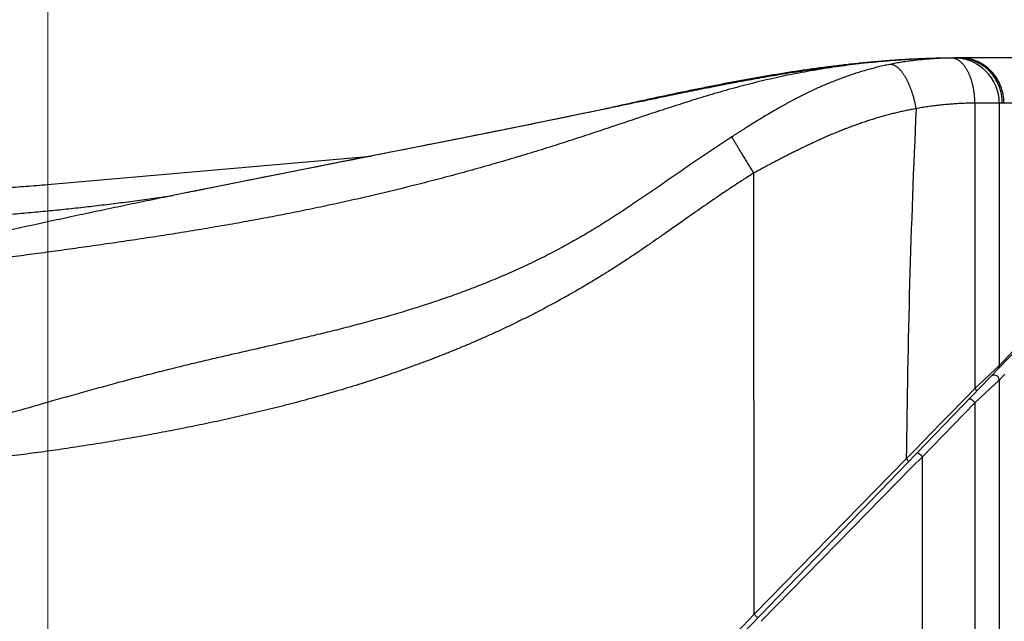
# Model space of a CAD drawing. Header units: millimetres. Extents: x 0 to 594, y 0 to 420.
# Tile 75 of 118: x 289 to 309, y 259 to 271. Entities that reach past the tile are written whole.
import ezdxf

# ---------------------------------------------------------------- set-up
doc = ezdxf.new("R2010")
doc.units = ezdxf.units.MM
doc.header["$LTSCALE"] = 0.257233
doc.layers.add('NoLayerName_001', color=7, linetype='Continuous')
doc.styles.get("Standard").update_dxf_attribs({"font": 'txt', "bigfont": 'extfont2'})
doc.dimstyles.get("Standard").update_dxf_attribs({"dimtxt": 2.5, "dimasz": 2.5, "dimexe": 1, "dimexo": 1, "dimtad": 1, "dimdec": 3, "dimzin": 0, "dimdsep": 46, "dimtxsty": 'Standard', "dimcen": 2.5, "dimadec": 3, "dimazin": 0, "dimtfac": 0.75, "dimtdec": 3, "dimtmove": 0, "dimatfit": 3, "dimfxl": 1, "dimarcsym": 0})

# ---------------------------------------------------------------- blocks, each defined once
blk = doc.blocks.new('_OPEN30')
at = {"color": 0, "linetype": 'ByBlock', "lineweight": -2}
for p, q in [((-1, 0.267949), (0, 0)), ((0, 0), (-1, -0.267949)), ((0, 0), (-1, 0))]:
    blk.add_line(p, q, dxfattribs=at)
blk = doc.blocks.new('*D52')
at = {"layer": 'Defpoints', "color": 0}
for p in [(289.633, 274.916), (357.133, 223.952), (289.633, 223.885)]:
    blk.add_point(p, dxfattribs=at)
at = {"layer": 'NoLayerName_001', "color": 0, "linetype": 'Continuous', "lineweight": 13}
for p, q in [((289.633, 225.299), (289.633, 276.33)), ((357.133, 225.366), (357.133, 276.33)), ((355.012, 274.916), (291.754, 274.916))]:
    blk.add_line(p, q, dxfattribs=at)
at = {"layer": 'NoLayerName_001', "color": 0, "lineweight": 13, "xscale": 2.121340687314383, "yscale": 2.121340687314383, "zscale": 2.121340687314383, "rotation": 180}
blk.add_blockref('_OPEN30', (289.633, 274.916), dxfattribs=at)
at = {"layer": 'NoLayerName_001', "color": 0, "lineweight": 13, "xscale": 2.121340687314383, "yscale": 2.121340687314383, "zscale": 2.121340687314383}
blk.add_blockref('_OPEN30', (357.133, 274.916), dxfattribs=at)
at = {"layer": 'NoLayerName_001', "color": 0, "lineweight": 13, "insert": (323.383, 278.805), "char_height": 4.94979, "attachment_point": 5}
blk.add_mtext('\\W0.8000;ＬＭ', dxfattribs=at)
blk = doc.blocks.new('*D69')
at = {"layer": 'Defpoints', "color": 0}
for p in [(262.133, 293.661), (262.133, 221.952), (387.133, 200.452)]:
    blk.add_point(p, dxfattribs=at)
at = {"layer": 'NoLayerName_001', "color": 0, "linetype": 'Continuous', "lineweight": 13}
for p, q in [((262.133, 223.366), (262.133, 295.075)), ((387.133, 201.866), (387.133, 295.075)), ((385.012, 293.661), (264.254, 293.661))]:
    blk.add_line(p, q, dxfattribs=at)
at = {"layer": 'NoLayerName_001', "color": 0, "lineweight": 13, "xscale": 2.121340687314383, "yscale": 2.121340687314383, "zscale": 2.121340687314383, "rotation": 180}
blk.add_blockref('_OPEN30', (262.133, 293.661), dxfattribs=at)
at = {"layer": 'NoLayerName_001', "color": 0, "lineweight": 13, "xscale": 2.121340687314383, "yscale": 2.121340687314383, "zscale": 2.121340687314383}
blk.add_blockref('_OPEN30', (387.133, 293.661), dxfattribs=at)
at = {"layer": 'NoLayerName_001', "color": 0, "lineweight": 13, "insert": (324.633, 297.55), "char_height": 4.9498, "attachment_point": 5}
blk.add_mtext('\\W0.8000;Ｌ', dxfattribs=at)
blk = doc.blocks.new('*D70')
at = {"layer": 'Defpoints', "color": 0}
for p in [(262.133, 284.227), (357.133, 223.952), (262.133, 221.952)]:
    blk.add_point(p, dxfattribs=at)
at = {"layer": 'NoLayerName_001', "color": 0, "linetype": 'Continuous', "lineweight": 13}
for p, q in [((262.133, 223.366), (262.133, 285.641)), ((357.133, 225.366), (357.133, 285.641)), ((355.012, 284.227), (264.254, 284.227))]:
    blk.add_line(p, q, dxfattribs=at)
at = {"layer": 'NoLayerName_001', "color": 0, "lineweight": 13, "xscale": 2.121340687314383, "yscale": 2.121340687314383, "zscale": 2.121340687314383, "rotation": 180}
blk.add_blockref('_OPEN30', (262.133, 284.227), dxfattribs=at)
at = {"layer": 'NoLayerName_001', "color": 0, "lineweight": 13, "xscale": 2.121340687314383, "yscale": 2.121340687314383, "zscale": 2.121340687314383}
blk.add_blockref('_OPEN30', (357.133, 284.227), dxfattribs=at)
at = {"layer": 'NoLayerName_001', "color": 0, "lineweight": 13, "insert": (309.633, 288.116), "char_height": 4.94979, "attachment_point": 5}
blk.add_mtext('\\W0.8000;ＬＬ', dxfattribs=at)

msp = doc.modelspace()

# ---------------------------------------------------------------- linework, layer by layer
at = {"layer": 'NoLayerName_001', "color": 7, "linetype": 'Continuous', "lineweight": 25}
for p, q in [((307.5755, 270.0494), (307.7561, 270.0511)), ((307.7242, 270.0506), (307.6841, 270.0501)), ((307.7388, 270.0508), (307.6844, 270.0501)), ((307.7317, 270.0507), (307.7242, 270.0506)), ((307.7561, 270.0511), (307.7268, 270.051)), ((307.7362, 270.0508), (307.7317, 270.0507)), ((307.7803, 270.0512), (307.7388, 270.0508)), ((307.7785, 270.0512), (307.7561, 270.0511)), ((307.8329, 270.0513), (307.8133, 270.0513)), ((307.8768, 270.0513), (307.8329, 270.0513)), ((307.8329, 270.0513), (307.874, 270.0513)), ((307.874, 270.0513), (307.8329, 270.0513)), ((307.8768, 270.0513), (307.8329, 270.0513)), ((307.874, 270.0513), (307.9568, 270.0513)), ((307.9568, 270.0513), (307.874, 270.0513)), ((310.9959, 270.0513), (307.8768, 270.0513)), ((300.7301, 269.0215), (300.633, 269.0013)), ((300.7298, 269.023), (300.688, 269.0136)), ((289.6288, 267.5237), (296.095, 268.0894)), ((292.3954, 267.3545), (292.1328, 267.3013)), ((299.4329, 254.318), (309.6346, 264.8822))]:
    msp.add_line(p, q, dxfattribs=at)
at = {"layer": 'NoLayerName_001', "color": 8, "linetype": 'Continuous', "lineweight": 25}
for p, q in [((308.6478, 269.1509), (308.1623, 269.1502)), ((308.1623, 269.1502), (308.1623, 263.4482)), ((308.7096, 269.1513), (308.6478, 269.1509)), ((308.6478, 269.1509), (308.6478, 263.9007)), ((312.7486, 269.1513), (308.7096, 269.1513)), ((308.6478, 263.9007), (309.4031, 264.7155)), ((308.5711, 263.8292), (308.6421, 263.8954)), ((308.6421, 263.8954), (308.6478, 263.9007)), ((308.3372, 263.6112), (308.474, 263.7388)), ((308.474, 263.7388), (308.5711, 263.8292)), ((308.7571, 263.7307), (308.6478, 263.6128)), ((308.1623, 263.4482), (308.3372, 263.6112)), ((308.6478, 263.6128), (308.2826, 263.2724)), ((308.6478, 263.6128), (308.6478, 246.1013)), ((307.9935, 263.275), (308.1377, 263.423)), ((308.1377, 263.423), (308.1623, 263.4482)), ((307.5878, 262.8588), (307.9935, 263.275)), ((308.1623, 263.1603), (307.7315, 262.7184)), ((308.2542, 263.246), (308.1623, 263.1603)), ((308.1623, 263.1603), (308.1623, 246.1013)), ((308.2826, 263.2724), (308.2542, 263.246)), ((306.9472, 262.2017), (307.4974, 262.7661)), ((307.7315, 262.7184), (307.1113, 262.0821)), ((307.4974, 262.7661), (307.5878, 262.8588)), ((306.7912, 262.0416), (306.9472, 262.2017)), ((303.7497, 258.9313), (306.7729, 262.0229)), ((306.7729, 262.0229), (306.7912, 262.0416)), ((307.1113, 262.0821), (306.9173, 261.8837)), ((307.1114, 246.1013), (307.1113, 262.0821)), ((306.9173, 261.8837), (303.8933, 258.7914)), ((303.6355, 258.8132), (303.7497, 258.9313))]:
    msp.add_line(p, q, dxfattribs=at)
at = {"layer": 'NoLayerName_001', "color": 7, "linetype": 'Continuous', "lineweight": 25}
msp.add_lwpolyline([(300.7299, 269.0222), (300.1053, 268.8927), (298.6855, 268.6042), (297.2089, 268.31), (295.6723, 268.0057), (294.0725, 267.6897), (292.3956, 267.3542)], dxfattribs=at)
for centre, radius, start, end in [((307.8767, 251.1349), 18.9169, 91.41916, 93.63003), ((307.8408, 252.3376), 17.7137, 90.85844, 91.39961), ((307.5829, 269.5494), 0.5, 86.6127, 90.85773), ((307.8361, 254.0859), 15.9654, 90.34919, 90.54535), ((307.8351, 254.2733), 15.778, 90.00769, 90.34947), ((307.833, 252.9635), 17.0878, 90.0001, 90.18276), ((307.8329, 253.0288), 17.0225, 89.99975, 90.1831), ((307.8284, 259.9213), 10.13, 90.08555, 90.2723)]:
    msp.add_arc(centre, radius, start, end, dxfattribs=at)
at = {"layer": 'NoLayerName_001', "color": 8, "linetype": 'Continuous', "lineweight": 25}
for centre, radius, start, end in [((307.8357, 253.9147), 16.1366, 90.34376, 90.53782), ((307.6856, 269.7953), 0.255, 76.46261, 78.12148), ((307.835, 254.0236), 16.0277, 90.00751, 90.34392), ((307.7479, 269.1509), 0.9, 359.99658, 90.57639), ((496.1322, 260.2252), 189.3498, 177.332255, 179.450354), ((308.5479, 263.9007), 0.0999, 315.97544, 0.00451), ((308.5477, 263.6127), 0.1, 0.0475, 135.93496)]:
    msp.add_arc(centre, radius, start, end, dxfattribs=at)
for points, knots in [([(307.6842, 270.0506), (307.6072, 270.0493), (307.4532, 270.0476), (307.2223, 270.0402), (306.9915, 270.0301), (306.7608, 270.0168), (306.5304, 270.0005), (306.3002, 269.9812), (306.0702, 269.9589), (305.8406, 269.9337), (305.6113, 269.9055), (305.3824, 269.8741), (305.154, 269.8396), (304.926, 269.8018), (304.6987, 269.7608), (304.4719, 269.7167), (304.2458, 269.6693), (304.0203, 269.6189), (303.7956, 269.5655), (303.5715, 269.5091), (303.3483, 269.4497), (303.1258, 269.3877), (302.9039, 269.3232), (302.6827, 269.2566), (302.4621, 269.1882), (302.2419, 269.1182), (302.0222, 269.047), (301.8027, 268.9749), (301.2911, 268.8053), (300.7805, 268.6326), (300.2685, 268.4641), (300.0489, 268.3926), (299.8289, 268.3221), (299.6086, 268.2525), (299.388, 268.1841), (299.167, 268.1167), (298.9457, 268.0505), (298.7241, 267.9853), (298.5022, 267.9212), (298.2799, 267.8581), (298.1315, 267.817), (298.0573, 267.7963)], [0, 0, 0, 0, 0.2310039, 0.4620232, 0.6930507, 0.924076, 1.1550936, 1.3861077, 1.6171225, 1.8481412, 2.0791609, 2.3101785, 2.5411944, 2.7722116, 3.0032312, 3.2342523, 3.4652732, 3.6962928, 3.9273109, 4.1583252, 4.3893338, 4.6203433, 4.851356, 5.0823654, 5.3133666, 5.5443665, 5.7753673, 6.0063663, 6.237363, 7.392346, 7.6233432, 7.8543416, 8.0853403, 8.3163391, 8.5473394, 8.7783424, 9.009348, 9.2403562, 9.4713666, 9.7023784, 9.9333908, 9.9333908, 9.9333908, 9.9333908]), ([(307.6844, 270.0501), (307.6639, 270.0496), (307.6229, 270.0489), (307.5614, 270.0471), (307.4999, 270.0449), (307.4384, 270.0422), (307.3769, 270.039), (307.3155, 270.0352), (307.2541, 270.0309), (307.1927, 270.0261), (307.1314, 270.0207), (307.0701, 270.0148), (307.0089, 270.0083), (306.9478, 270.0011), (306.8867, 269.9935), (306.8257, 269.9852), (306.7647, 269.9763), (306.7039, 269.9668), (306.6432, 269.9568), (306.5826, 269.9461), (306.5221, 269.9348), (306.4818, 269.9268), (306.4617, 269.9228)], [0, 0, 0, 0, 0.0615348, 0.1230753, 0.1846199, 0.2461675, 0.3077175, 0.3692692, 0.4308226, 0.4923777, 0.553935, 0.6154953, 0.6770592, 0.7386251, 0.8001915, 0.861757, 0.92332, 0.9848794, 1.0464341, 1.1079831, 1.1695256, 1.2310608, 1.2310608, 1.2310608, 1.2310608]), ([(307.7381, 270.0448), (307.7369, 270.0451), (307.7346, 270.0456), (307.731, 270.0462), (307.7275, 270.0468), (307.7239, 270.0474), (307.7203, 270.0479), (307.7168, 270.0484), (307.7132, 270.0488), (307.7096, 270.0491), (307.706, 270.0494), (307.7024, 270.0497), (307.6988, 270.0498), (307.6952, 270.05), (307.6916, 270.0501), (307.688, 270.0501), (307.6856, 270.0501), (307.6844, 270.0501)], [0, 0, 0, 0, 0.003594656, 0.007192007, 0.010791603, 0.014392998, 0.017995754, 0.021599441, 0.025203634, 0.028807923, 0.032411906, 0.036015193, 0.039617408, 0.043218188, 0.046817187, 0.050414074, 0.054008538, 0.054008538, 0.054008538, 0.054008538]), ([(307.7946, 270.0261), (307.7865, 270.0293), (307.7706, 270.0366), (307.7536, 270.0407), (307.7453, 270.0432)], [0, 0, 0, 0, 0.026155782, 0.052234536, 0.052234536, 0.052234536, 0.052234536]), ([(308.1623, 269.1502), (308.1621, 269.1589), (308.1619, 269.1762), (308.1609, 269.2023), (308.1596, 269.2283), (308.158, 269.2544), (308.1559, 269.2804), (308.1534, 269.3063), (308.1505, 269.3323), (308.1472, 269.3582), (308.1435, 269.384), (308.1394, 269.4098), (308.1349, 269.4355), (308.13, 269.4612), (308.1246, 269.4868), (308.1188, 269.5123), (308.1125, 269.5376), (308.1058, 269.5629), (308.0986, 269.588), (308.0908, 269.613), (308.0826, 269.6378), (308.0738, 269.6623), (308.0645, 269.6867), (308.0546, 269.7108), (308.0442, 269.7347), (308.0331, 269.7584), (308.0214, 269.7817), (308.0091, 269.8047), (307.996, 269.8272), (307.9822, 269.8494), (307.9677, 269.871), (307.9523, 269.8921), (307.9361, 269.9126), (307.9189, 269.9322), (307.9008, 269.9511), (307.8817, 269.9689), (307.8616, 269.9856), (307.8404, 270.0008), (307.8182, 270.0147), (307.8023, 270.0221), (307.7946, 270.0261)], [0, 0, 0, 0, 0.02605872, 0.05212472, 0.07819732, 0.10427598, 0.13036035, 0.15645026, 0.18254574, 0.20864699, 0.23475445, 0.26086873, 0.28699068, 0.31312135, 0.33926155, 0.36540749, 0.39155341, 0.41769456, 0.44382729, 0.46994914, 0.49605888, 0.5221566, 0.54824378, 0.57432333, 0.60039969, 0.62647846, 0.65255905, 0.67863698, 0.70471222, 0.73078988, 0.75687913, 0.78297482, 0.80906637, 0.83515474, 0.8612538, 0.88736797, 0.91347853, 0.93959325, 0.96575375, 0.99195114, 0.99195114, 0.99195114, 0.99195114]), ([(308.7096, 269.1513), (308.7093, 269.1667), (308.709, 269.1976), (308.7053, 269.2439), (308.6995, 269.29), (308.6913, 269.3358), (308.6809, 269.3812), (308.6681, 269.426), (308.6532, 269.4702), (308.636, 269.5135), (308.6166, 269.5558), (308.595, 269.5971), (308.5714, 269.6371), (308.5457, 269.6759), (308.5181, 269.7134), (308.4886, 269.7493), (308.4573, 269.7837), (308.4242, 269.8163), (308.3894, 269.8472), (308.3531, 269.8763), (308.3152, 269.9033), (308.276, 269.9284), (308.2355, 269.9513), (308.1938, 269.972), (308.151, 269.9904), (308.1072, 270.0065), (308.0626, 270.0202), (308.0173, 270.0314), (307.9716, 270.0403), (307.9255, 270.0465), (307.8793, 270.0506), (307.8484, 270.0509), (307.8329, 270.0513)], [0, 0, 0, 0, 0.0462737, 0.0926563, 0.1391255, 0.1856583, 0.2322311, 0.2788217, 0.3254105, 0.3719814, 0.4185292, 0.465057, 0.5115673, 0.5580623, 0.6045445, 0.6510183, 0.6974902, 0.7439687, 0.7904568, 0.8369539, 0.88346, 0.9299762, 0.9765065, 1.0230583, 1.0696429, 1.1162608, 1.1628901, 1.2095045, 1.2560758, 1.3025757, 1.3489772, 1.3952566, 1.3952566, 1.3952566, 1.3952566]), ([(308.7415, 269.1513), (308.7411, 269.1666), (308.7409, 269.1973), (308.7373, 269.2432), (308.7316, 269.2891), (308.7237, 269.3346), (308.7135, 269.3797), (308.7011, 269.4243), (308.6865, 269.4682), (308.6697, 269.5114), (308.6508, 269.5536), (308.6297, 269.5947), (308.6066, 269.6347), (308.5815, 269.6735), (308.5545, 269.711), (308.5255, 269.747), (308.4948, 269.7814), (308.4622, 269.8142), (308.428, 269.8452), (308.3922, 269.8744), (308.3549, 269.9017), (308.3161, 269.927), (308.2761, 269.9501), (308.2348, 269.971), (308.1924, 269.9896), (308.149, 270.0059), (308.1048, 270.0197), (308.0599, 270.0311), (308.0145, 270.0401), (307.9687, 270.0465), (307.9228, 270.0506), (307.8921, 270.0509), (307.8768, 270.0513)], [0, 0, 0, 0, 0.0459635, 0.0920319, 0.1381836, 0.1843964, 0.2306483, 0.2769185, 0.3231887, 0.3694445, 0.4156799, 0.4618962, 0.5080945, 0.5542764, 0.6004449, 0.6466048, 0.6927644, 0.7389339, 0.7851155, 0.8313064, 0.8775051, 0.9237125, 0.9699326, 1.016174, 1.0624506, 1.1087647, 1.1550934, 1.2014082, 1.2476795, 1.2938775, 1.3399745, 1.3859466, 1.3859466, 1.3859466, 1.3859466]), ([(306.4617, 269.9228), (306.4237, 269.9147), (306.3476, 269.8991), (306.2341, 269.8726), (306.1211, 269.8441), (306.0085, 269.8136), (305.8966, 269.781), (305.7852, 269.7463), (305.6745, 269.7098), (305.5644, 269.6712), (305.4551, 269.6308), (305.3464, 269.5886), (305.2385, 269.5447), (305.1312, 269.4991), (305.0246, 269.4519), (304.9187, 269.4032), (304.8135, 269.353), (304.709, 269.3014), (304.6052, 269.2485), (304.502, 269.1943), (304.3995, 269.139), (304.2975, 269.0825), (304.1962, 269.025), (304.0954, 268.9665), (303.9951, 268.9072), (303.8953, 268.847), (303.796, 268.7861), (303.6971, 268.7246), (303.5985, 268.6625), (303.5001, 268.6), (303.402, 268.5372), (303.3367, 268.4952), (303.3041, 268.4741)], [0, 0, 0, 0, 0.116515, 0.233064, 0.3496415, 0.4662406, 0.5828524, 0.6994669, 0.8160727, 0.9326587, 1.0492283, 1.1657901, 1.2823495, 1.398909, 1.5154683, 1.6320242, 1.7485708, 1.8651063, 1.9816372, 2.0981683, 2.2147017, 2.331237, 2.4477717, 2.5643007, 2.6808181, 2.7973263, 2.9138308, 3.0303352, 3.1468409, 3.2633474, 3.3798529, 3.4963544, 3.4963544, 3.4963544, 3.4963544]), ([(306.5974, 269.8774), (306.5906, 269.8819), (306.5774, 269.8912), (306.556, 269.9028), (306.5336, 269.9125), (306.5102, 269.9194), (306.486, 269.9237), (306.4698, 269.9228), (306.4617, 269.9228)], [0, 0, 0, 0, 0.02426532, 0.04851997, 0.07285298, 0.09731851, 0.12170522, 0.14591554, 0.14591554, 0.14591554, 0.14591554]), ([(306.988, 269.0383), (306.9866, 269.0463), (306.9839, 269.0622), (306.9794, 269.086), (306.9748, 269.1097), (306.9699, 269.1334), (306.9647, 269.1571), (306.9593, 269.1807), (306.9536, 269.2042), (306.9476, 269.2277), (306.9414, 269.2511), (306.9349, 269.2744), (306.9282, 269.2977), (306.9212, 269.3208), (306.9139, 269.3439), (306.9064, 269.3669), (306.8986, 269.3898), (306.8905, 269.4126), (306.8821, 269.4353), (306.8734, 269.4579), (306.8645, 269.4804), (306.8552, 269.5027), (306.8456, 269.5249), (306.8357, 269.547), (306.8255, 269.5689), (306.8149, 269.5907), (306.8039, 269.6122), (306.7925, 269.6336), (306.7808, 269.6547), (306.7686, 269.6756), (306.756, 269.6963), (306.7429, 269.7167), (306.7293, 269.7367), (306.7152, 269.7563), (306.7005, 269.7756), (306.6852, 269.7943), (306.6692, 269.8126), (306.6525, 269.8301), (306.635, 269.8469), (306.6168, 269.8629), (306.6038, 269.8725), (306.5974, 269.8774)], [0, 0, 0, 0, 0.02418519, 0.04837872, 0.07257917, 0.09678521, 0.12099555, 0.145209, 0.16942442, 0.19364077, 0.21785708, 0.24207247, 0.26628614, 0.29049738, 0.31470559, 0.33891022, 0.36311087, 0.38730727, 0.41149955, 0.43568822, 0.45987425, 0.48405898, 0.50824424, 0.53243226, 0.55662349, 0.58081597, 0.60500853, 0.62920111, 0.65339487, 0.67759221, 0.70179441, 0.72599685, 0.75019665, 0.77439488, 0.79859685, 0.82281144, 0.84703317, 0.87125006, 0.89546477, 0.91969738, 0.94396842, 0.94396842, 0.94396842, 0.94396842]), ([(306.9877, 269.0383), (306.9548, 269.0322), (306.8891, 269.0203), (306.791, 269.0004), (306.693, 268.9793), (306.5954, 268.9567), (306.4981, 268.9327), (306.4012, 268.9073), (306.3046, 268.8807), (306.2084, 268.8527), (306.1125, 268.8234), (306.0171, 268.7929), (305.9221, 268.7612), (305.8274, 268.7283), (305.7332, 268.6944), (305.6394, 268.6593), (305.5459, 268.6232), (305.4529, 268.5861), (305.3602, 268.5481), (305.2679, 268.5091), (305.176, 268.4693), (305.0845, 268.4287), (304.9933, 268.3873), (304.9024, 268.3452), (304.8118, 268.3025), (304.7216, 268.2591), (304.6316, 268.2151), (304.5419, 268.1706), (304.4524, 268.1256), (304.3632, 268.0802), (304.2742, 268.0343), (304.1854, 267.9881), (304.0967, 267.9415), (304.0083, 267.8945), (303.9201, 267.8471), (303.8321, 267.7994), (303.7736, 267.7672), (303.7443, 267.7511)], [0, 0, 0, 0, 0.1001413, 0.2003029, 0.3004826, 0.4006775, 0.5008834, 0.6010958, 0.7013088, 0.801516, 0.9017107, 1.0018931, 1.1020684, 1.2022406, 1.3024121, 1.4025837, 1.5027552, 1.6029246, 1.7030889, 1.8032451, 1.9033954, 2.0035438, 2.1036927, 2.2038431, 2.3039952, 2.4041478, 2.504299, 2.6044456, 2.704585, 2.804719, 2.9048501, 3.0049809, 3.1051129, 3.2052464, 3.3053804, 3.4055139, 3.5056462, 3.5056462, 3.5056462, 3.5056462]), ([(308.1623, 269.1502), (308.1426, 269.1498), (308.1032, 269.1492), (308.0442, 269.1476), (307.9852, 269.1457), (307.9262, 269.1433), (307.8672, 269.1405), (307.8082, 269.1372), (307.7492, 269.1334), (307.6903, 269.1292), (307.6314, 269.1245), (307.5726, 269.1193), (307.5138, 269.1136), (307.455, 269.1073), (307.3963, 269.1005), (307.3377, 269.0933), (307.2792, 269.0854), (307.2207, 269.0771), (307.1623, 269.0682), (307.104, 269.0588), (307.0457, 269.0489), (307.007, 269.0418), (306.9877, 269.0383)], [0, 0, 0, 0, 0.0590534, 0.1181113, 0.1771724, 0.2362359, 0.2953011, 0.3543678, 0.4134358, 0.4725052, 0.5315766, 0.5906508, 0.649728, 0.7088071, 0.7678867, 0.8269656, 0.8860425, 0.9451164, 1.0041864, 1.0632516, 1.1223115, 1.1813653, 1.1813653, 1.1813653, 1.1813653]), ([(303.3041, 268.4741), (303.2505, 268.4393), (303.1432, 268.3699), (302.9834, 268.264), (302.8242, 268.1573), (302.6656, 268.0497), (302.4546, 267.9053), (302.1917, 267.7238), (301.9291, 267.542), (301.7186, 267.397), (301.5604, 267.2888), (301.4018, 267.1811), (301.2426, 267.0744), (301.0827, 266.9686), (300.9219, 266.8643), (300.7601, 266.7614), (300.5972, 266.6604), (300.4332, 266.5612), (300.2678, 266.4643), (300.1011, 266.3697), (299.9331, 266.2773), (299.7639, 266.1872), (299.5935, 266.0994), (299.4219, 266.0138), (299.2493, 265.9305), (299.0756, 265.8493), (298.9009, 265.7704), (298.7253, 265.6937), (298.5487, 265.6191), (298.3712, 265.5466), (298.1929, 265.4762), (298.0138, 265.4078), (297.8339, 265.3413), (297.6534, 265.2768), (297.4722, 265.2141), (297.2904, 265.1532), (297.1081, 265.0939), (296.9252, 265.0364), (296.7418, 264.9804), (296.558, 264.9258), (296.4351, 264.8907), (296.3737, 264.8731)], [0, 0, 0, 0, 0.1916732, 0.3833455, 0.5750238, 0.7667106, 0.9584051, 1.3418009, 1.7251715, 1.9168465, 2.1085207, 2.3001998, 2.4918819, 2.6835644, 2.8752501, 3.0669442, 3.2586392, 3.4503298, 3.6420184, 3.8337113, 4.0254089, 4.217109, 4.4088081, 4.6005047, 4.7921995, 4.9838925, 5.1755831, 5.3672736, 5.558967, 5.7506642, 5.9423656, 6.1340748, 6.3257937, 6.5175224, 6.7092582, 6.9009966, 7.0927308, 7.2844524, 7.47616, 7.6678602, 7.8595576, 7.8595576, 7.8595576, 7.8595576]), ([(303.7446, 267.7512), (303.7207, 267.7896), (303.673, 267.8662), (303.6078, 267.9719), (303.5486, 268.068), (303.5015, 268.145), (303.4604, 268.2125), (303.4252, 268.2704), (303.3961, 268.3187), (303.3728, 268.3574), (303.3554, 268.3865), (303.3381, 268.4156), (303.3209, 268.4448), (303.3097, 268.4644), (303.3041, 268.4741)], [0, 0, 0, 0, 0.13545436, 0.2709092, 0.37249993, 0.47408995, 0.54181618, 0.60954238, 0.67726946, 0.71113371, 0.74499847, 0.77886293, 0.81272652, 0.84658961, 0.84658961, 0.84658961, 0.84658961]), ([(298.0573, 267.7963), (297.9831, 267.7759), (297.8346, 267.735), (297.6115, 267.6751), (297.3882, 267.6161), (297.1645, 267.5582), (296.9406, 267.5012), (296.7165, 267.4454), (296.4921, 267.3906), (296.2674, 267.3368), (296.0425, 267.2841), (295.8173, 267.2325), (295.5919, 267.182), (295.3663, 267.1325), (295.1404, 267.084), (294.9143, 267.0366), (294.688, 266.9902), (294.4615, 266.9449), (294.2348, 266.9005), (294.0079, 266.8572), (293.7808, 266.8147), (293.5536, 266.7732), (293.3262, 266.7326), (293.0986, 266.6929), (292.8709, 266.654), (292.6431, 266.6159), (292.4151, 266.5785), (292.187, 266.5419), (291.9588, 266.506), (291.7305, 266.4707), (291.5022, 266.4359), (291.2737, 266.4018), (291.0452, 266.3681), (290.8166, 266.335), (290.5117, 266.2913), (290.1304, 266.2379), (289.6727, 266.1752), (289.2148, 266.1137), (288.7568, 266.0533), (288.2223, 265.9839), (287.8403, 265.9356), (287.6112, 265.9063)], [0, 0, 0, 0, 0.2310117, 0.4620219, 0.6930307, 0.9240381, 1.1550444, 1.3860498, 1.617055, 1.8480604, 2.0790665, 2.3100734, 2.541081, 2.7720891, 3.0030972, 3.2341049, 3.4651117, 3.6961172, 3.9271219, 4.1581267, 4.3891316, 4.6201368, 4.8511417, 5.0821457, 5.3131478, 5.5441485, 5.7751488, 6.0061493, 6.2371503, 6.4681515, 6.6991525, 6.9301523, 7.161151, 7.392149, 7.6231469, 8.0851425, 8.5471379, 9.0091322, 9.4711262, 9.9331201, 10.6261097, 10.6261097, 10.6261097, 10.6261097]), ([(303.7443, 267.7511), (303.6783, 267.7095), (303.5459, 267.6272), (303.3498, 267.4995), (303.1551, 267.3699), (302.9616, 267.2383), (302.769, 267.1053), (302.4493, 266.882), (302.1309, 266.6569), (301.8113, 266.4335), (301.6189, 266.3004), (301.4256, 266.1686), (301.2312, 266.0385), (301.0353, 265.9105), (300.8381, 265.7847), (300.6393, 265.6612), (300.439, 265.5403), (300.2373, 265.4218), (300.0341, 265.3058), (299.8295, 265.1922), (299.6236, 265.0811), (299.4163, 264.9725), (299.2078, 264.8663), (298.998, 264.7626), (298.787, 264.6614), (298.5749, 264.5626), (298.3616, 264.4663), (298.1473, 264.3724), (297.9319, 264.2809), (297.7155, 264.1918), (297.4983, 264.1049), (297.2801, 264.0204), (297.061, 263.9381), (296.8412, 263.858), (296.6206, 263.78), (296.3992, 263.7042), (296.1772, 263.6304), (295.9545, 263.5586), (295.7311, 263.4889), (295.5072, 263.4209), (295.3574, 263.3774), (295.2826, 263.3554)], [0, 0, 0, 0, 0.2339376, 0.467882, 0.7018536, 0.935855, 1.1698738, 1.4038866, 2.1057491, 2.3396924, 2.573645, 2.8075996, 3.041558, 3.2755202, 3.5094797, 3.743435, 3.9773909, 4.211353, 4.4453259, 4.6793116, 4.9133082, 5.1473128, 5.381322, 5.615332, 5.8493385, 6.0833379, 6.317333, 6.5513268, 6.7853206, 7.0193143, 7.2533061, 7.4872931, 7.7212766, 7.9552596, 8.1892435, 8.423228, 8.6572116, 8.891191, 9.1251658, 9.3591389, 9.5931124, 9.5931124, 9.5931124, 9.5931124]), ([(296.3737, 264.8731), (296.3122, 264.8558), (296.1893, 264.821), (296.0043, 264.7706), (295.8191, 264.7212), (295.6336, 264.6729), (295.4478, 264.6256), (295.2618, 264.5792), (295.0756, 264.5336), (294.8893, 264.4887), (294.7028, 264.4444), (294.454, 264.386), (293.8938, 264.2564), (293.3328, 264.1297), (292.8351, 264.0136), (292.6485, 263.9696), (292.4621, 263.925), (292.2758, 263.8797), (292.0897, 263.8338), (291.9038, 263.7871), (291.7181, 263.7397), (291.5325, 263.6916), (291.3471, 263.6429), (291.1619, 263.5936), (290.9768, 263.5438), (290.7919, 263.4934), (290.6071, 263.4426), (290.4224, 263.3914), (290.1762, 263.3226), (289.8688, 263.2358), (289.1929, 263.0431), (288.5177, 262.8481), (287.9028, 262.6744), (287.6567, 262.6056), (287.4719, 262.5545), (287.287, 262.5039), (287.102, 262.4538), (286.9168, 262.4044), (286.7314, 262.3557), (286.5458, 262.3077), (286.4219, 262.2764), (286.36, 262.2607)], [0, 0, 0, 0, 0.1916972, 0.3833947, 0.5750913, 0.7667841, 0.9584703, 1.1501523, 1.3418332, 1.5335146, 1.7251971, 1.9168804, 2.300244, 3.4503085, 3.6419867, 3.8336656, 4.0253446, 4.2170233, 4.4087017, 4.6003805, 4.7920596, 4.9837389, 5.1754177, 5.3670961, 5.5587745, 5.750453, 5.9421313, 6.1338095, 6.3254875, 6.7088421, 7.0921961, 8.4339456, 8.8173021, 9.0089803, 9.2006593, 9.3923404, 9.5840246, 9.7757104, 9.9673964, 10.1590818, 10.3507667, 10.3507667, 10.3507667, 10.3507667]), ([(295.2826, 263.3554), (295.2076, 263.334), (295.0577, 263.2908), (294.8322, 263.2287), (294.6062, 263.168), (294.3797, 263.1091), (294.1529, 263.0518), (293.9257, 262.9961), (293.698, 262.942), (293.4701, 262.8893), (293.2418, 262.8381), (293.0132, 262.7882), (292.7843, 262.7397), (292.5552, 262.6925), (292.3258, 262.6464), (292.0962, 262.6016), (291.8663, 262.5579), (291.6363, 262.5152), (291.4061, 262.4736), (291.1757, 262.433), (290.945, 262.3936), (290.7142, 262.3553), (290.4833, 262.3181), (290.2521, 262.2822), (290.0207, 262.2474), (289.7892, 262.2138), (289.5575, 262.1813), (289.3257, 262.1499), (289.0937, 262.1197), (288.8615, 262.0905), (288.6293, 262.0625), (288.3969, 262.0354), (288.1644, 262.0092), (287.9318, 261.984), (287.6991, 261.9596), (287.4664, 261.936), (287.2335, 261.9131), (287.0006, 261.8909), (286.7677, 261.8693), (286.5347, 261.8482), (286.3793, 261.8347), (286.3016, 261.8278)], [0, 0, 0, 0, 0.2339742, 0.4679482, 0.7019198, 0.9358875, 1.1698535, 1.4038192, 1.6377851, 1.8717506, 2.105714, 2.3396734, 2.5736307, 2.807588, 3.0415467, 3.2755069, 3.5094683, 3.7434295, 3.9773896, 4.2113481, 4.445305, 4.6792606, 4.9132156, 5.1471709, 5.3811273, 5.6150849, 5.8490433, 6.0830021, 6.3169604, 6.550917, 6.7848715, 7.0188254, 7.2527795, 7.4867341, 7.7206888, 7.9546425, 8.1885943, 8.4225448, 8.6564951, 8.8904456, 9.1243966, 9.1243966, 9.1243966, 9.1243966]), ([(308.1623, 263.4482), (308.1629, 263.4474), (308.1641, 263.4458), (308.1659, 263.4433), (308.1676, 263.4408), (308.1694, 263.4383), (308.171, 263.4358), (308.1726, 263.4332), (308.1742, 263.4306), (308.1757, 263.428), (308.1772, 263.4254), (308.1786, 263.4228), (308.18, 263.4202), (308.1813, 263.4175), (308.1825, 263.4147), (308.1836, 263.4119), (308.1846, 263.4089), (308.1855, 263.4059), (308.1863, 263.4027), (308.187, 263.3994), (308.1874, 263.3961), (308.1876, 263.3929), (308.1874, 263.3897), (308.1869, 263.3866), (308.186, 263.3837), (308.1847, 263.381), (308.1834, 263.3795), (308.1828, 263.3788)], [0, 0, 0, 0, 0.003033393, 0.006074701, 0.00912004, 0.012165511, 0.015207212, 0.018241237, 0.021263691, 0.024270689, 0.027258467, 0.030229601, 0.03319713, 0.03617605, 0.039182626, 0.042234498, 0.045350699, 0.048551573, 0.051840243, 0.055170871, 0.058493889, 0.061767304, 0.064960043, 0.068056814, 0.071064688, 0.074020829, 0.076998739, 0.076998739, 0.076998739, 0.076998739]), ([(308.1623, 263.1603), (308.1614, 263.1614), (308.1597, 263.1637), (308.157, 263.1671), (308.1542, 263.1703), (308.1514, 263.1736), (308.1485, 263.1768), (308.1456, 263.1799), (308.1426, 263.183), (308.1395, 263.1861), (308.1364, 263.1891), (308.1333, 263.192), (308.1301, 263.1949), (308.1269, 263.1978), (308.1236, 263.2005), (308.1203, 263.2033), (308.1169, 263.206), (308.1135, 263.2086), (308.11, 263.2111), (308.1065, 263.2136), (308.1029, 263.216), (308.0993, 263.2183), (308.0956, 263.2205), (308.0919, 263.2226), (308.0881, 263.2246), (308.0842, 263.2266), (308.0803, 263.2284), (308.0764, 263.23), (308.0724, 263.2316), (308.0683, 263.2329), (308.0642, 263.234), (308.0598, 263.2347), (308.0553, 263.2351), (308.0507, 263.2349), (308.0463, 263.2341), (308.0422, 263.2326), (308.04, 263.2306), (308.0389, 263.2298)], [0, 0, 0, 0, 0.00429462, 0.00859031, 0.0128873, 0.01718571, 0.02148558, 0.02578688, 0.03008948, 0.03439319, 0.03869774, 0.04300279, 0.04730793, 0.05161269, 0.05591659, 0.06021933, 0.06452082, 0.06882121, 0.07312092, 0.07742059, 0.08172116, 0.08602387, 0.09033024, 0.09464209, 0.09895808, 0.10326929, 0.10756639, 0.1118408, 0.1160875, 0.12033257, 0.12462908, 0.12904458, 0.13361484, 0.13820729, 0.14268736, 0.14700345, 0.15124251, 0.15124251, 0.15124251, 0.15124251]), ([(307.1114, 262.0822), (307.1105, 262.0832), (307.1088, 262.0852), (307.1061, 262.0881), (307.1035, 262.0911), (307.1007, 262.094), (307.098, 262.0968), (307.0952, 262.0997), (307.0924, 262.1025), (307.0895, 262.1052), (307.0866, 262.1079), (307.0837, 262.1106), (307.0807, 262.1133), (307.0777, 262.1159), (307.0747, 262.1185), (307.0717, 262.121), (307.0686, 262.1236), (307.0655, 262.126), (307.0624, 262.1284), (307.0592, 262.1308), (307.056, 262.1331), (307.0527, 262.1354), (307.0494, 262.1376), (307.046, 262.1397), (307.0426, 262.1418), (307.0391, 262.1438), (307.0356, 262.1457), (307.0321, 262.1476), (307.0286, 262.1492), (307.025, 262.1508), (307.0213, 262.1522), (307.0175, 262.1534), (307.0134, 262.1544), (307.0091, 262.155), (307.0049, 262.1549), (307.0008, 262.1542), (306.9988, 262.1524), (306.9978, 262.1516)], [0, 0, 0, 0, 0.00396956, 0.00794016, 0.01191172, 0.01588412, 0.01985721, 0.02383081, 0.02780468, 0.03177857, 0.0357522, 0.03972524, 0.04369737, 0.04766819, 0.05163757, 0.05560579, 0.05957333, 0.06354079, 0.06750891, 0.07147864, 0.07545107, 0.07942748, 0.08340934, 0.08739832, 0.09139605, 0.0953965, 0.0993851, 0.10334741, 0.10726969, 0.11115251, 0.11505869, 0.11907618, 0.12329894, 0.12765759, 0.13190167, 0.1358926, 0.13975416, 0.13975416, 0.13975416, 0.13975416]), ([(306.7913, 262.0417), (306.7919, 262.041), (306.793, 262.0397), (306.7948, 262.0377), (306.7965, 262.0356), (306.7982, 262.0335), (306.7999, 262.0315), (306.8016, 262.0294), (306.8032, 262.0273), (306.8049, 262.0251), (306.8065, 262.023), (306.808, 262.0208), (306.8096, 262.0186), (306.8111, 262.0164), (306.8126, 262.0142), (306.814, 262.0119), (306.8154, 262.0096), (306.8168, 262.0073), (306.8182, 262.005), (306.8195, 262.0027), (306.8207, 262.0003), (306.8219, 261.9979), (306.8231, 261.9955), (306.8242, 261.9931), (306.8251, 261.9906), (306.826, 261.9881), (306.8266, 261.9854), (306.827, 261.9827), (306.8271, 261.9798), (306.8269, 261.9771), (306.8262, 261.9743), (306.825, 261.973), (306.8245, 261.9722)], [0, 0, 0, 0, 0.002677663, 0.005355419, 0.008033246, 0.010711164, 0.01338923, 0.016067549, 0.01874627, 0.021425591, 0.024105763, 0.026787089, 0.02946993, 0.032154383, 0.03483962, 0.037524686, 0.040208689, 0.042890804, 0.045570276, 0.048246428, 0.050918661, 0.053586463, 0.05624968, 0.058910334, 0.06157445, 0.064253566, 0.066966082, 0.069738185, 0.072584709, 0.07540817, 0.078119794, 0.080757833, 0.080757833, 0.080757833, 0.080757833]), ([(303.7497, 258.9314), (303.7579, 258.9234), (303.7731, 258.9087), (303.79, 258.8924), (303.8012, 258.8814), (303.8068, 258.8759), (303.8112, 258.8717), (303.8133, 258.8696), (303.815, 258.8679), (303.8167, 258.8662), (303.8185, 258.8646), (303.8197, 258.8632), (303.8205, 258.8624), (303.8209, 258.8619)], [0, 0, 0, 0, 0.034365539, 0.063307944, 0.070538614, 0.0813851, 0.086840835, 0.088652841, 0.09045329, 0.094026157, 0.095895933, 0.097653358, 0.099478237, 0.099478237, 0.099478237, 0.099478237])]:
    msp.add_open_spline(points, degree=3, knots=knots, dxfattribs=at)
at = {"layer": 'NoLayerName_001', "color": 7, "linetype": 'Continuous', "lineweight": 25}
for points, knots in [([(306.679, 270.0139), (306.5786, 270.0068), (306.3779, 269.9937), (306.0771, 269.9677), (305.7767, 269.9382), (305.4767, 269.9046), (305.177, 269.8675), (304.8777, 269.8269), (304.5789, 269.7832), (304.2805, 269.7365), (303.9825, 269.687), (303.685, 269.6351), (303.388, 269.5809), (303.0914, 269.5246), (302.7952, 269.4664), (302.4994, 269.4065), (302.2039, 269.3452), (301.9087, 269.2825), (301.6137, 269.2188), (301.2207, 269.1327), (300.9262, 269.0667), (300.7298, 269.023)], [0, 0, 0, 0, 0.3017885, 0.6036004, 0.905455, 1.2073629, 1.5093258, 1.8113375, 2.1133841, 2.4154447, 2.7174918, 3.0194921, 3.3214198, 3.6232886, 3.9251169, 4.2269192, 4.5287068, 4.8304877, 5.1322672, 5.4340485, 6.0376202, 6.0376202, 6.0376202, 6.0376202]), ([(307.6842, 270.0506), (307.6171, 270.0495), (307.483, 270.048), (307.2819, 270.0421), (307.0808, 270.0342), (306.8798, 270.0239), (306.679, 270.0114), (306.4782, 269.9968), (306.2776, 269.9802), (306.0772, 269.9616), (305.877, 269.9412), (305.677, 269.919), (305.4772, 269.8951), (305.2776, 269.8695), (305.0783, 269.8425), (304.8791, 269.814), (304.6801, 269.7841), (304.4814, 269.753), (304.2828, 269.7207), (304.0844, 269.6872), (303.8862, 269.6527), (303.6882, 269.6173), (303.4903, 269.581), (303.2926, 269.5439), (303.095, 269.506), (302.8975, 269.4675), (302.7002, 269.4285), (302.5029, 269.3889), (302.2401, 269.3356), (301.6489, 269.2141), (301.1239, 269.1042), (300.73, 269.0223)], [0, 0, 0, 0, 0.2011738, 0.402368, 0.6035853, 0.8048255, 1.0060855, 1.2073595, 1.4086391, 1.6099135, 1.8111694, 2.0123995, 2.2136109, 2.4148111, 2.6160053, 2.8171971, 3.018388, 3.2195779, 3.4207653, 3.621947, 3.8231228, 4.024296, 4.225469, 4.4266432, 4.6278191, 4.8289962, 5.0301733, 5.2313486, 5.43252, 5.8348535, 7.0418507, 7.0418507, 7.0418507, 7.0418507]), ([(300.6328, 269.0021), (300.3891, 268.9516), (299.9626, 268.8629), (299.3529, 268.7385), (298.56, 268.5785), (296.3632, 268.14), (294.2254, 267.7235), (292.5175, 267.3788), (292.3955, 267.3542)], [0, 0, 0, 0, 0.7467146, 1.3067503, 1.8667863, 3.1735363, 8.0271797, 8.4005367, 8.4005367, 8.4005367, 8.4005367]), ([(281.0328, 267.2509), (281.3205, 267.2512), (281.7519, 267.2512), (282.327, 267.253), (282.7579, 267.2551), (283.1886, 267.2582), (283.6191, 267.2624), (284.0494, 267.2679), (284.4795, 267.2747), (284.9093, 267.2831), (285.339, 267.2933), (285.7686, 267.3053), (286.198, 267.3193), (286.6272, 267.3356), (287.0563, 267.3541), (287.4853, 267.3752), (287.9142, 267.3989), (288.343, 267.4253), (288.7717, 267.4548), (289.2004, 267.4871), (289.486, 267.5117), (289.6288, 267.5237)], [0, 0, 0, 0, 0.863109, 1.2942853, 1.7252198, 2.1559264, 2.5864201, 3.0167169, 3.4468344, 3.8767917, 4.3066093, 4.7363098, 5.1659177, 5.5954599, 6.0249654, 6.4544657, 6.8839951, 7.3135907, 7.7432924, 8.1731434, 8.6031902, 8.6031902, 8.6031902, 8.6031902]), ([(280.7329, 266.7247), (280.9869, 266.7223), (281.4947, 266.7172), (282.1295, 266.7128), (282.6374, 266.7109), (283.0183, 266.7105), (283.3992, 266.7112), (283.7801, 266.7134), (284.161, 266.717), (284.5419, 266.7223), (284.9227, 266.7293), (285.3035, 266.7381), (285.6843, 266.7488), (286.065, 266.7616), (286.4456, 266.7765), (286.8262, 266.7936), (287.2066, 266.8131), (287.5869, 266.835), (287.9671, 266.8592), (288.3471, 266.886), (288.7269, 266.9152), (289.1065, 266.9471), (289.4859, 266.9817), (289.865, 267.0189), (290.2439, 267.0589), (290.6224, 267.1016), (291.0006, 267.1471), (291.3785, 267.1956), (291.756, 267.2465), (292.0073, 267.2833), (292.1329, 267.3013)], [0, 0, 0, 0, 0.7617946, 1.5235909, 1.9044884, 2.2853864, 2.6662877, 3.0471962, 3.4281119, 3.8090304, 4.1899487, 4.570865, 4.951779, 5.3326923, 5.713608, 6.0945294, 6.4754552, 6.8563835, 7.2373135, 7.6182454, 7.9991809, 8.3801224, 8.7610737, 9.1420337, 9.522996, 9.9039549, 10.2849056, 10.6658437, 11.0467659, 11.4276697, 11.4276697, 11.4276697, 11.4276697]), ([(292.133, 267.3009), (291.9777, 267.2691), (291.6672, 267.2058), (291.2017, 267.1094), (290.7365, 267.0119), (290.2715, 266.9132), (289.8067, 266.8133), (289.3422, 266.7121), (288.878, 266.6097), (287.9501, 266.4031), (287.1003, 266.2095), (286.3267, 266.0386), (286.0945, 265.9879), (285.8622, 265.9379), (285.6296, 265.8886), (285.3969, 265.8404), (285.1639, 265.7932), (284.9307, 265.7473), (284.6972, 265.7029), (284.4634, 265.6602), (284.2292, 265.6192), (283.9947, 265.5803), (283.7599, 265.5435), (283.5247, 265.5091), (283.2891, 265.4771), (283.0532, 265.4479), (282.8169, 265.4215), (282.5803, 265.3981), (282.3434, 265.3777), (282.1063, 265.3606), (281.869, 265.3464), (281.7106, 265.3402), (281.6315, 265.3367)], [0, 0, 0, 0, 0.4753598, 0.9507221, 1.4260853, 1.9014483, 2.37681, 2.85217, 3.3275287, 3.8028872, 5.7043203, 5.9420001, 6.1796798, 6.4173606, 6.6550448, 6.8927349, 7.1304274, 7.3681185, 7.6058074, 7.8434965, 8.0811921, 8.3188974, 8.5566059, 8.7943145, 9.0320251, 9.2697449, 9.5074854, 9.7452416, 9.9829973, 10.2207392, 10.4584585, 10.69615, 10.69615, 10.69615, 10.69615])]:
    msp.add_open_spline(points, degree=3, knots=knots, dxfattribs=at)
at = {"layer": 'NoLayerName_001', "color": 8, "linetype": 'Continuous', "lineweight": 25}
for points in [[(303.7497, 258.9313), (303.7488, 260.4013), (303.747, 263.3412), (303.7452, 266.2811), (303.7443, 267.7511)], [(299.6146, 254.6556), (300.2847, 255.3486), (301.625, 256.7344), (302.9654, 258.1203), (303.6355, 258.8132)]]:
    msp.add_open_spline(points, degree=3, dxfattribs=at)

# ---------------------------------------------------------------- dimensions: what is measured, and where the dimension line sits
at = {"layer": 'NoLayerName_001', "color": 3, "linetype": 'Continuous', "lineweight": 13}
for base, p1, p2, text, picture, middle in [((262.1329, 293.6608), (387.1329, 200.4516), (262.1329, 221.9516), '\\W0.8000;Ｌ', '*D69', (324.6329, 293.6608)), ((262.1329, 284.2272), (357.1329, 223.9516), (262.1329, 221.9516), '\\W0.8000;ＬＬ', '*D70', (309.6329, 284.2272)), ((289.6329, 274.916), (357.1329, 223.9516), (289.6329, 223.8846), '\\W0.8000;ＬＭ', '*D52', (323.3829, 274.916))]:
    dim = msp.add_linear_dim(base=base, p1=p1, p2=p2, angle=180, text=text, dimstyle='Standard', override={"dimtxt": 4.949795, "dimasz": 2.121341, "dimexe": 1.414227, "dimexo": 1.414227, "dimgap": 1.414227, "dimzin": 8, "dimblk": 'OPEN30', "dimclrd": 0, "dimclre": 0, "dimclrt": 0, "dimtp": 0, "dimtm": 0, "dimlwd": 13, "dimlwe": 13}, dxfattribs=at)
    dim.commit()
    dim.dimension.update_dxf_attribs({"geometry": picture, "text_midpoint": middle, "dimtype": 160})

doc.saveas('drawing.dxf')
